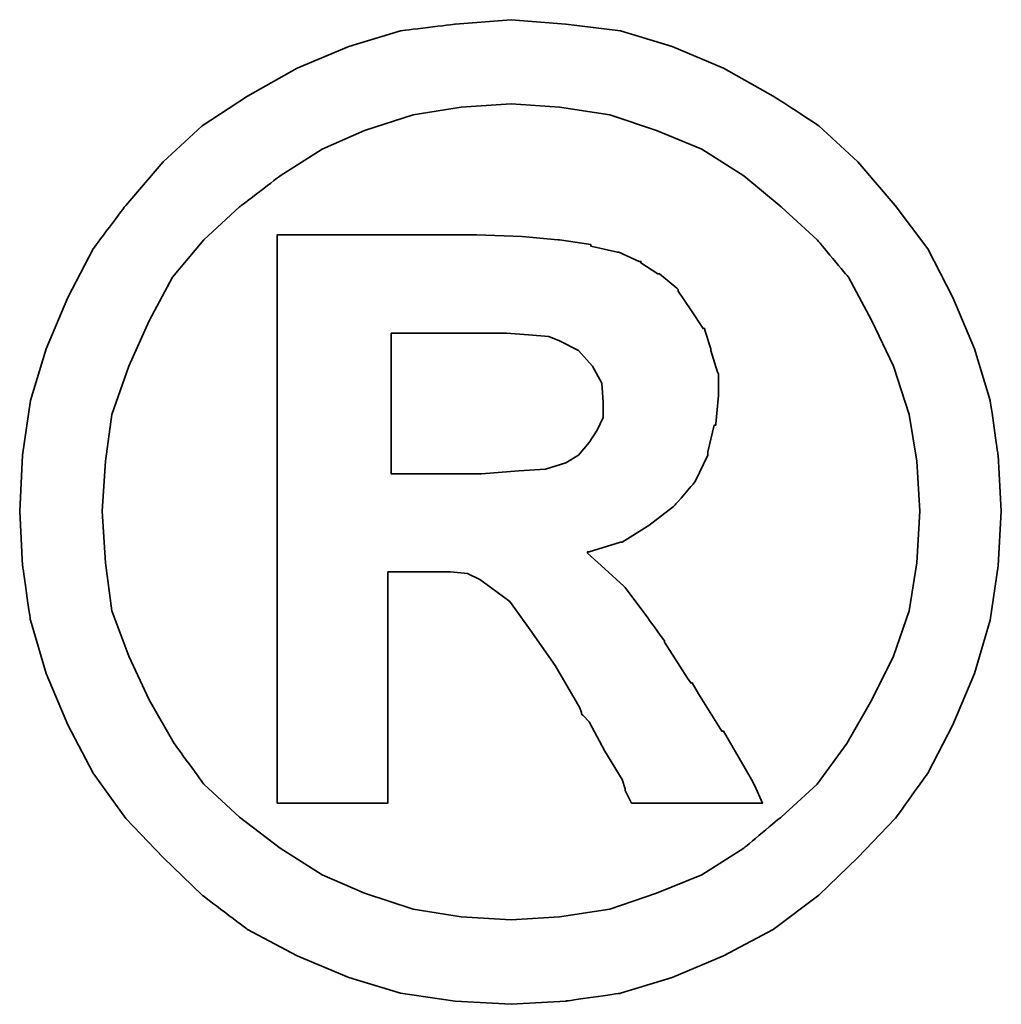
# Model space of a CAD drawing. Header units: millimetres. Extents: x 437 to 870, y -227 to -75.
# Tile 48 of 50: x 805.75 to 808.16, y -177.77 to -175.36. Entities that reach past the tile are written whole.
import ezdxf

# ---------------------------------------------------------------- set-up
doc = ezdxf.new("R2010")
doc.units = ezdxf.units.MM
doc.layers.add('DIM', color=4, linetype='CONTINUOUS')
doc.layers.add('layer 1', color=7, linetype='CONTINUOUS')

# ---------------------------------------------------------------- blocks, each defined once
blk = doc.blocks.new('TBI MOTION logo(完整正式版)')
at = {"layer": 'layer 1', "color": 22, "lineweight": 35}
for points, knots in [([(81.20634, 4.98624), (81.20634, 4.98624), (81.18649, 5.32862), (81.18649, 5.32862), (81.18649, 5.32862), (81.18649, 5.32862), (81.13886, 5.66206), (81.13886, 5.66206), (81.13886, 5.66206), (81.13886, 5.66206), (81.04359, 5.97764), (81.04359, 5.97764), (81.04359, 5.97764), (81.04359, 5.97764), (80.91061, 6.29124), (80.91061, 6.29124), (80.91061, 6.29124), (80.91061, 6.29124), (80.75778, 6.58697), (80.75778, 6.58697), (80.75778, 6.58697), (80.75778, 6.58697), (80.5593, 6.85294), (80.5593, 6.85294), (80.5593, 6.85294), (80.5593, 6.85294), (80.33105, 7.1189), (80.33105, 7.1189), (80.33105, 7.1189), (80.33105, 7.1189), (80.09287, 7.33921), (80.09287, 7.33921), (80.09287, 7.33921), (80.09287, 7.33921), (79.815, 7.51982), (79.815, 7.51982), (79.815, 7.51982), (79.815, 7.51982), (79.51133, 7.69051), (79.51133, 7.69051), (79.51133, 7.69051), (79.51133, 7.69051), (79.19773, 7.8235), (79.19773, 7.8235), (79.19773, 7.8235), (79.19773, 7.8235), (78.88215, 7.91877), (78.88215, 7.91877), (78.88215, 7.91877), (78.88215, 7.91877), (78.54871, 7.95846), (78.54871, 7.95846), (78.54871, 7.95846), (78.54871, 7.95846), (78.21526, 7.98625), (78.21526, 7.98625), (78.21526, 7.98625), (78.21526, 7.98625), (77.87388, 7.95846), (77.87388, 7.95846), (77.87388, 7.95846), (77.87388, 7.95846), (77.54044, 7.91877), (77.54044, 7.91877), (77.54044, 7.91877), (77.54044, 7.91877), (77.22485, 7.8235), (77.22485, 7.8235), (77.22485, 7.8235), (77.22485, 7.8235), (76.91027, 7.69051), (76.91027, 7.69051), (76.91027, 7.69051), (76.91027, 7.69051), (76.6056, 7.51982), (76.6056, 7.51982), (76.6056, 7.51982), (76.6056, 7.51982), (76.32972, 7.33921), (76.32972, 7.33921), (76.32972, 7.33921), (76.32972, 7.33921), (76.09154, 7.1189), (76.09154, 7.1189), (76.09154, 7.1189), (76.09154, 7.1189), (75.86329, 6.85294), (75.86329, 6.85294), (75.86329, 6.85294), (75.86329, 6.85294), (75.66382, 6.58697), (75.66382, 6.58697), (75.66382, 6.58697), (75.66382, 6.58697), (75.51099, 6.29124), (75.51099, 6.29124), (75.51099, 6.29124), (75.51099, 6.29124), (75.37702, 5.97764), (75.37702, 5.97764), (75.37702, 5.97764), (75.37702, 5.97764), (75.28175, 5.66206), (75.28175, 5.66206), (75.28175, 5.66206), (75.28175, 5.66206), (75.23411, 5.32862), (75.23411, 5.32862), (75.23411, 5.32862), (75.23411, 5.32862), (75.21625, 4.98624), (75.21625, 4.98624), (75.21625, 4.98624), (75.21625, 4.98624), (75.23411, 4.6528), (75.23411, 4.6528), (75.23411, 4.6528), (75.23411, 4.6528), (75.28175, 4.32035), (75.28175, 4.32035), (75.28175, 4.32035), (75.28175, 4.32035), (75.37702, 3.99583), (75.37702, 3.99583), (75.37702, 3.99583), (75.37702, 3.99583), (75.51099, 3.68224), (75.51099, 3.68224), (75.51099, 3.68224), (75.51099, 3.68224), (75.66382, 3.38749), (75.66382, 3.38749), (75.66382, 3.38749), (75.66382, 3.38749), (75.86329, 3.10963), (75.86329, 3.10963), (75.86329, 3.10963), (75.86329, 3.10963), (76.09154, 2.87145), (76.09154, 2.87145), (76.09154, 2.87145), (76.09154, 2.87145), (76.32972, 2.6432), (76.32972, 2.6432), (76.32972, 2.6432), (76.32972, 2.6432), (76.6056, 2.43381), (76.6056, 2.43381), (76.6056, 2.43381), (76.6056, 2.43381), (76.91027, 2.27205), (76.91027, 2.27205), (76.91027, 2.27205), (76.91027, 2.27205), (77.22485, 2.13906), (77.22485, 2.13906), (77.22485, 2.13906), (77.22485, 2.13906), (77.54044, 2.0438), (77.54044, 2.0438), (77.54044, 2.0438), (77.54044, 2.0438), (77.87388, 1.99616), (77.87388, 1.99616), (77.87388, 1.99616), (77.87388, 1.99616), (78.21526, 1.97631), (78.21526, 1.97631), (78.21526, 1.97631), (78.21526, 1.97631), (78.54871, 1.99616), (78.54871, 1.99616), (78.54871, 1.99616), (78.54871, 1.99616), (78.88215, 2.0438), (78.88215, 2.0438), (78.88215, 2.0438), (78.88215, 2.0438), (79.19773, 2.13906), (79.19773, 2.13906), (79.19773, 2.13906), (79.19773, 2.13906), (79.51133, 2.27205), (79.51133, 2.27205), (79.51133, 2.27205), (79.51133, 2.27205), (79.815, 2.43381), (79.815, 2.43381), (79.815, 2.43381), (79.815, 2.43381), (80.09287, 2.6432), (80.09287, 2.6432), (80.09287, 2.6432), (80.09287, 2.6432), (80.33105, 2.87145), (80.33105, 2.87145), (80.33105, 2.87145), (80.33105, 2.87145), (80.5593, 3.10963), (80.5593, 3.10963), (80.5593, 3.10963), (80.5593, 3.10963), (80.75778, 3.38749), (80.75778, 3.38749), (80.75778, 3.38749), (80.75778, 3.38749), (80.91061, 3.68224), (80.91061, 3.68224), (80.91061, 3.68224), (80.91061, 3.68224), (81.04359, 3.99583), (81.04359, 3.99583), (81.04359, 3.99583), (81.04359, 3.99583), (81.13886, 4.32035), (81.13886, 4.32035), (81.13886, 4.32035), (81.13886, 4.32035), (81.18649, 4.6528), (81.18649, 4.6528), (81.18649, 4.6528), (81.18649, 4.6528), (81.20634, 4.98624), (81.20634, 4.98624)], [0, 0, 0, 0, 0.0178571, 0.0178571, 0.0178571, 0.0178572, 0.0357143, 0.0357143, 0.0357143, 0.0357143, 0.0535714, 0.0535714, 0.0535714, 0.0535714, 0.0714286, 0.0714286, 0.0714286, 0.0714286, 0.0892857, 0.0892857, 0.0892857, 0.0892857, 0.1071429, 0.1071429, 0.1071429, 0.1071429, 0.125, 0.125, 0.125, 0.125, 0.1428571, 0.1428571, 0.1428571, 0.1428572, 0.1607143, 0.1607143, 0.1607143, 0.1607143, 0.1785714, 0.1785714, 0.1785714, 0.1785714, 0.1964286, 0.1964286, 0.1964286, 0.1964286, 0.2142857, 0.2142857, 0.2142857, 0.2142857, 0.2321429, 0.2321429, 0.2321429, 0.2321429, 0.25, 0.25, 0.25, 0.25, 0.2678571, 0.2678571, 0.2678571, 0.2678572, 0.2857143, 0.2857143, 0.2857143, 0.2857143, 0.3035714, 0.3035714, 0.3035714, 0.3035714, 0.3214286, 0.3214286, 0.3214286, 0.3214286, 0.3392857, 0.3392857, 0.3392857, 0.3392857, 0.3571429, 0.3571429, 0.3571429, 0.3571429, 0.375, 0.375, 0.375, 0.375, 0.3928571, 0.3928571, 0.3928571, 0.3928572, 0.4107143, 0.4107143, 0.4107143, 0.4107143, 0.4285714, 0.4285714, 0.4285714, 0.4285714, 0.4464286, 0.4464286, 0.4464286, 0.4464286, 0.4642857, 0.4642857, 0.4642857, 0.4642857, 0.4821429, 0.4821429, 0.4821429, 0.4821429, 0.5, 0.5, 0.5, 0.5, 0.5178571, 0.5178571, 0.5178571, 0.5178572, 0.5357143, 0.5357143, 0.5357143, 0.5357143, 0.5535714, 0.5535714, 0.5535714, 0.5535714, 0.5714286, 0.5714286, 0.5714286, 0.5714286, 0.5892857, 0.5892857, 0.5892857, 0.5892857, 0.6071429, 0.6071429, 0.6071429, 0.6071429, 0.625, 0.625, 0.625, 0.625, 0.6428571, 0.6428571, 0.6428571, 0.6428572, 0.6607143, 0.6607143, 0.6607143, 0.6607143, 0.6785714, 0.6785714, 0.6785714, 0.6785714, 0.6964286, 0.6964286, 0.6964286, 0.6964286, 0.7142857, 0.7142857, 0.7142857, 0.7142857, 0.7321429, 0.7321429, 0.7321429, 0.7321429, 0.75, 0.75, 0.75, 0.75, 0.7678571, 0.7678571, 0.7678571, 0.7678572, 0.7857143, 0.7857143, 0.7857143, 0.7857143, 0.8035714, 0.8035714, 0.8035714, 0.8035714, 0.8214286, 0.8214286, 0.8214286, 0.8214286, 0.8392857, 0.8392857, 0.8392857, 0.8392857, 0.8571429, 0.8571429, 0.8571429, 0.8571429, 0.875, 0.875, 0.875, 0.875, 0.8928571, 0.8928571, 0.8928571, 0.8928572, 0.9107143, 0.9107143, 0.9107143, 0.9107143, 0.9285714, 0.9285714, 0.9285714, 0.9285714, 0.9464286, 0.9464286, 0.9464286, 0.9464286, 0.9642857, 0.9642857, 0.9642857, 0.9642857, 0.9821429, 0.9821429, 0.9821429, 0.9821429, 1, 1, 1, 1]), ([(80.71014, 4.98624), (80.71014, 4.98624), (80.69129, 5.29091), (80.69129, 5.29091), (80.69129, 5.29091), (80.69129, 5.29091), (80.64464, 5.57672), (80.64464, 5.57672), (80.64464, 5.57672), (80.64464, 5.57672), (80.54937, 5.87245), (80.54937, 5.87245), (80.54937, 5.87245), (80.54937, 5.87245), (80.41639, 6.14833), (80.41639, 6.14833), (80.41639, 6.14833), (80.41639, 6.14833), (80.27349, 6.41429), (80.27349, 6.41429), (80.27349, 6.41429), (80.27349, 6.41429), (80.08295, 6.64255), (80.08295, 6.64255), (80.08295, 6.64255), (80.08295, 6.64255), (79.86264, 6.84301), (79.86264, 6.84301), (79.86264, 6.84301), (79.86264, 6.84301), (79.63439, 7.03355), (79.63439, 7.03355), (79.63439, 7.03355), (79.63439, 7.03355), (79.37835, 7.1963), (79.37835, 7.1963), (79.37835, 7.1963), (79.37835, 7.1963), (79.10246, 7.30944), (79.10246, 7.30944), (79.10246, 7.30944), (79.10246, 7.30944), (78.81665, 7.40471), (78.81665, 7.40471), (78.81665, 7.40471), (78.81665, 7.40471), (78.511, 7.45234), (78.511, 7.45234), (78.511, 7.45234), (78.511, 7.45234), (78.21526, 7.47219), (78.21526, 7.47219), (78.21526, 7.47219), (78.21526, 7.47219), (77.9106, 7.45234), (77.9106, 7.45234), (77.9106, 7.45234), (77.9106, 7.45234), (77.61685, 7.40471), (77.61685, 7.40471), (77.61685, 7.40471), (77.61685, 7.40471), (77.32012, 7.30944), (77.32012, 7.30944), (77.32012, 7.30944), (77.32012, 7.30944), (77.06309, 7.1963), (77.06309, 7.1963), (77.06309, 7.1963), (77.06309, 7.1963), (76.80606, 7.03355), (76.80606, 7.03355), (76.80606, 7.03355), (76.80606, 7.03355), (76.55797, 6.84301), (76.55797, 6.84301), (76.55797, 6.84301), (76.55797, 6.84301), (76.34063, 6.64255), (76.34063, 6.64255), (76.34063, 6.64255), (76.34063, 6.64255), (76.1491, 6.41429), (76.1491, 6.41429), (76.1491, 6.41429), (76.1491, 6.41429), (76.0062, 6.14833), (76.0062, 6.14833), (76.0062, 6.14833), (76.0062, 6.14833), (75.88314, 5.87245), (75.88314, 5.87245), (75.88314, 5.87245), (75.88314, 5.87245), (75.77794, 5.57672), (75.77794, 5.57672), (75.77794, 5.57672), (75.77794, 5.57672), (75.73924, 5.29091), (75.73924, 5.29091), (75.73924, 5.29091), (75.73924, 5.29091), (75.72039, 4.98624), (75.72039, 4.98624), (75.72039, 4.98624), (75.72039, 4.98624), (75.73924, 4.67165), (75.73924, 4.67165), (75.73924, 4.67165), (75.73924, 4.67165), (75.77794, 4.37791), (75.77794, 4.37791), (75.77794, 4.37791), (75.77794, 4.37791), (75.88314, 4.10102), (75.88314, 4.10102), (75.88314, 4.10102), (75.88314, 4.10102), (76.0062, 3.83407), (76.0062, 3.83407), (76.0062, 3.83407), (76.0062, 3.83407), (76.15902, 3.56811), (76.15902, 3.56811), (76.15902, 3.56811), (76.15902, 3.56811), (76.34063, 3.32001), (76.34063, 3.32001), (76.34063, 3.32001), (76.34063, 3.32001), (76.55797, 3.11955), (76.55797, 3.11955), (76.55797, 3.11955), (76.55797, 3.11955), (76.80606, 2.92901), (76.80606, 2.92901), (76.80606, 2.92901), (76.80606, 2.92901), (77.06309, 2.76725), (77.06309, 2.76725), (77.06309, 2.76725), (77.06309, 2.76725), (77.32012, 2.65412), (77.32012, 2.65412), (77.32012, 2.65412), (77.32012, 2.65412), (77.61685, 2.55786), (77.61685, 2.55786), (77.61685, 2.55786), (77.61685, 2.55786), (77.9106, 2.51022), (77.9106, 2.51022), (77.9106, 2.51022), (77.9106, 2.51022), (78.21526, 2.49137), (78.21526, 2.49137), (78.21526, 2.49137), (78.21526, 2.49137), (78.511, 2.51022), (78.511, 2.51022), (78.511, 2.51022), (78.511, 2.51022), (78.81665, 2.55786), (78.81665, 2.55786), (78.81665, 2.55786), (78.81665, 2.55786), (79.10246, 2.65412), (79.10246, 2.65412), (79.10246, 2.65412), (79.10246, 2.65412), (79.37835, 2.76725), (79.37835, 2.76725), (79.37835, 2.76725), (79.37835, 2.76725), (79.63439, 2.92901), (79.63439, 2.92901), (79.63439, 2.92901), (79.63439, 2.92901), (79.86264, 3.11955), (79.86264, 3.11955), (79.86264, 3.11955), (79.86264, 3.11955), (80.08295, 3.32001), (80.08295, 3.32001), (80.08295, 3.32001), (80.08295, 3.32001), (80.26356, 3.56811), (80.26356, 3.56811), (80.26356, 3.56811), (80.26356, 3.56811), (80.41639, 3.83407), (80.41639, 3.83407), (80.41639, 3.83407), (80.41639, 3.83407), (80.54937, 4.10102), (80.54937, 4.10102), (80.54937, 4.10102), (80.54937, 4.10102), (80.64464, 4.37791), (80.64464, 4.37791), (80.64464, 4.37791), (80.64464, 4.37791), (80.69129, 4.67165), (80.69129, 4.67165), (80.69129, 4.67165), (80.69129, 4.67165), (80.71014, 4.98624), (80.71014, 4.98624)], [0, 0, 0, 0, 0.0192308, 0.0192308, 0.0192308, 0.0192308, 0.0384615, 0.0384615, 0.0384615, 0.0384615, 0.0576923, 0.0576923, 0.0576923, 0.0576923, 0.0769231, 0.0769231, 0.0769231, 0.0769231, 0.0961538, 0.0961538, 0.0961538, 0.0961539, 0.1153846, 0.1153846, 0.1153846, 0.1153846, 0.1346154, 0.1346154, 0.1346154, 0.1346154, 0.1538462, 0.1538462, 0.1538462, 0.1538462, 0.1730769, 0.1730769, 0.1730769, 0.1730769, 0.1923077, 0.1923077, 0.1923077, 0.1923077, 0.2115385, 0.2115385, 0.2115385, 0.2115385, 0.2307692, 0.2307692, 0.2307692, 0.2307692, 0.25, 0.25, 0.25, 0.25, 0.2692308, 0.2692308, 0.2692308, 0.2692308, 0.2884615, 0.2884615, 0.2884615, 0.2884615, 0.3076923, 0.3076923, 0.3076923, 0.3076923, 0.3269231, 0.3269231, 0.3269231, 0.3269231, 0.3461538, 0.3461538, 0.3461538, 0.3461539, 0.3653846, 0.3653846, 0.3653846, 0.3653846, 0.3846154, 0.3846154, 0.3846154, 0.3846154, 0.4038462, 0.4038462, 0.4038462, 0.4038462, 0.4230769, 0.4230769, 0.4230769, 0.4230769, 0.4423077, 0.4423077, 0.4423077, 0.4423077, 0.4615385, 0.4615385, 0.4615385, 0.4615385, 0.4807692, 0.4807692, 0.4807692, 0.4807692, 0.5, 0.5, 0.5, 0.5, 0.5192308, 0.5192308, 0.5192308, 0.5192308, 0.5384615, 0.5384615, 0.5384615, 0.5384615, 0.5576923, 0.5576923, 0.5576923, 0.5576923, 0.5769231, 0.5769231, 0.5769231, 0.5769231, 0.5961538, 0.5961538, 0.5961538, 0.5961539, 0.6153846, 0.6153846, 0.6153846, 0.6153846, 0.6346154, 0.6346154, 0.6346154, 0.6346154, 0.6538462, 0.6538462, 0.6538462, 0.6538462, 0.6730769, 0.6730769, 0.6730769, 0.6730769, 0.6923077, 0.6923077, 0.6923077, 0.6923077, 0.7115385, 0.7115385, 0.7115385, 0.7115385, 0.7307692, 0.7307692, 0.7307692, 0.7307692, 0.75, 0.75, 0.75, 0.75, 0.7692308, 0.7692308, 0.7692308, 0.7692308, 0.7884615, 0.7884615, 0.7884615, 0.7884615, 0.8076923, 0.8076923, 0.8076923, 0.8076923, 0.8269231, 0.8269231, 0.8269231, 0.8269231, 0.8461538, 0.8461538, 0.8461538, 0.8461539, 0.8653846, 0.8653846, 0.8653846, 0.8653846, 0.8846154, 0.8846154, 0.8846154, 0.8846154, 0.9038462, 0.9038462, 0.9038462, 0.9038462, 0.9230769, 0.9230769, 0.9230769, 0.9230769, 0.9423077, 0.9423077, 0.9423077, 0.9423077, 0.9615385, 0.9615385, 0.9615385, 0.9615385, 0.9807692, 0.9807692, 0.9807692, 0.9807692, 1, 1, 1, 1]), ([(76.78721, 3.2823), (76.78721, 3.2823), (76.78721, 3.32001), (76.78721, 3.32001), (76.78721, 3.32001), (76.78721, 3.32001), (76.78721, 3.42422), (76.78721, 3.42422), (76.78721, 3.42422), (76.78721, 3.42422), (76.78721, 3.59689), (76.78721, 3.59689), (76.78721, 3.59689), (76.78721, 3.59689), (76.78721, 3.80529), (76.78721, 3.80529), (76.78721, 3.80529), (76.78721, 3.80529), (76.78721, 4.0524), (76.78721, 4.0524), (76.78721, 4.0524), (76.78721, 4.0524), (76.78721, 4.32035), (76.78721, 4.32035), (76.78721, 4.32035), (76.78721, 4.32035), (76.78721, 4.92868), (76.78721, 4.92868), (76.78721, 4.92868), (76.78721, 4.92868), (76.78721, 5.53801), (76.78721, 5.53801), (76.78721, 5.53801), (76.78721, 5.53801), (76.78721, 5.82482), (76.78721, 5.82482), (76.78721, 5.82482), (76.78721, 5.82482), (76.78721, 6.07291), (76.78721, 6.07291), (76.78721, 6.07291), (76.78721, 6.07291), (76.78721, 6.30017), (76.78721, 6.30017), (76.78721, 6.30017), (76.78721, 6.30017), (76.78721, 6.45399), (76.78721, 6.45399), (76.78721, 6.45399), (76.78721, 6.45399), (76.78721, 6.5572), (76.78721, 6.5572), (76.78721, 6.5572), (76.78721, 6.5572), (76.78721, 6.59689), (76.78721, 6.59689), (76.78721, 6.59689), (76.78721, 6.59689), (76.78721, 6.67232), (76.78721, 6.67232), (76.78721, 6.67232), (76.78721, 6.67232), (76.8537, 6.67232), (76.8537, 6.67232), (76.8537, 6.67232), (76.8537, 6.67232), (76.87355, 6.67232), (76.87355, 6.67232), (76.87355, 6.67232), (76.87355, 6.67232), (76.91027, 6.67232), (76.91027, 6.67232), (76.91027, 6.67232), (76.91027, 6.67232), (77.04424, 6.67232), (77.04424, 6.67232), (77.04424, 6.67232), (77.04424, 6.67232), (77.22485, 6.67232), (77.22485, 6.67232), (77.22485, 6.67232), (77.22485, 6.67232), (77.43524, 6.67232), (77.43524, 6.67232), (77.43524, 6.67232), (77.43524, 6.67232), (77.65357, 6.67232), (77.65357, 6.67232), (77.65357, 6.67232), (77.65357, 6.67232), (77.82625, 6.67232), (77.82625, 6.67232), (77.82625, 6.67232), (77.82625, 6.67232), (77.94037, 6.67232), (77.94037, 6.67232), (77.94037, 6.67232), (77.94037, 6.67232), (77.97709, 6.67232), (77.97709, 6.67232), (77.97709, 6.67232), (77.97709, 6.67232), (77.99694, 6.67232), (77.99694, 6.67232), (77.99694, 6.67232), (77.99694, 6.67232), (78.00686, 6.67232), (78.00686, 6.67232), (78.00686, 6.67232), (78.00686, 6.67232), (78.28275, 6.6624), (78.28275, 6.6624), (78.28275, 6.6624), (78.28275, 6.6624), (78.50107, 6.64255), (78.50107, 6.64255), (78.50107, 6.64255), (78.50107, 6.64255), (78.511, 6.64255), (78.511, 6.64255), (78.511, 6.64255), (78.511, 6.64255), (78.70154, 6.61476), (78.70154, 6.61476), (78.70154, 6.61476), (78.70154, 6.61476), (78.70154, 6.60483), (78.70154, 6.60483), (78.70154, 6.60483), (78.70154, 6.60483), (78.86429, 6.56713), (78.86429, 6.56713), (78.86429, 6.56713), (78.86429, 6.56713), (78.87223, 6.56713), (78.87223, 6.56713), (78.87223, 6.56713), (78.87223, 6.56713), (78.99727, 6.51056), (78.99727, 6.51056), (78.99727, 6.51056), (78.99727, 6.51056), (79.00719, 6.51056), (79.00719, 6.51056), (79.00719, 6.51056), (79.00719, 6.51056), (79.00719, 6.50162), (79.00719, 6.50162), (79.00719, 6.50162), (79.00719, 6.50162), (79.1104, 6.43415), (79.1104, 6.43415), (79.1104, 6.43415), (79.1104, 6.43415), (79.12132, 6.43415), (79.12132, 6.43415), (79.12132, 6.43415), (79.12132, 6.43415), (79.22552, 6.34781), (79.22552, 6.34781), (79.22552, 6.34781), (79.22552, 6.34781), (79.23544, 6.33888), (79.23544, 6.33888), (79.23544, 6.33888), (79.23544, 6.33888), (79.23544, 6.32895), (79.23544, 6.32895), (79.23544, 6.32895), (79.23544, 6.32895), (79.31087, 6.21483), (79.31087, 6.21483), (79.31087, 6.21483), (79.31087, 6.21483), (79.38629, 6.1007), (79.38629, 6.1007), (79.38629, 6.1007), (79.38629, 6.1007), (79.3972, 6.1007), (79.3972, 6.1007), (79.3972, 6.1007), (79.3972, 6.1007), (79.3972, 6.09078), (79.3972, 6.09078), (79.3972, 6.09078), (79.3972, 6.09078), (79.43392, 5.97764), (79.43392, 5.97764), (79.43392, 5.97764), (79.43392, 5.97764), (79.43392, 5.96772), (79.43392, 5.96772), (79.43392, 5.96772), (79.43392, 5.96772), (79.47362, 5.83474), (79.47362, 5.83474), (79.47362, 5.83474), (79.47362, 5.83474), (79.48156, 5.82482), (79.48156, 5.82482), (79.48156, 5.82482), (79.48156, 5.82482), (79.48156, 5.69977), (79.48156, 5.69977), (79.48156, 5.69977), (79.48156, 5.69977), (79.48156, 5.69183), (79.48156, 5.69183), (79.48156, 5.69183), (79.48156, 5.69183), (79.4637, 5.51915), (79.4637, 5.51915), (79.4637, 5.51915), (79.4637, 5.51915), (79.4637, 5.51122), (79.4637, 5.51122), (79.4637, 5.51122), (79.4637, 5.51122), (79.45377, 5.51122), (79.45377, 5.51122), (79.45377, 5.51122), (79.45377, 5.51122), (79.41507, 5.34847), (79.41507, 5.34847), (79.41507, 5.34847), (79.41507, 5.34847), (79.41507, 5.33854), (79.41507, 5.33854), (79.41507, 5.33854), (79.41507, 5.33854), (79.41507, 5.32862), (79.41507, 5.32862), (79.41507, 5.32862), (79.41507, 5.32862), (79.33865, 5.16785), (79.33865, 5.16785), (79.33865, 5.16785), (79.33865, 5.16785), (79.33071, 5.15693), (79.33071, 5.15693), (79.33071, 5.15693), (79.33071, 5.15693), (79.2156, 5.02495), (79.2156, 5.02495), (79.2156, 5.02495), (79.2156, 5.02495), (79.20567, 5.01502), (79.20567, 5.01502), (79.20567, 5.01502), (79.20567, 5.01502), (79.05483, 4.89991), (79.05483, 4.89991), (79.05483, 4.89991), (79.05483, 4.89991), (79.04491, 4.89197), (79.04491, 4.89197), (79.04491, 4.89197), (79.04491, 4.89197), (78.89208, 4.7967), (78.89208, 4.7967), (78.89208, 4.7967), (78.89208, 4.7967), (78.88215, 4.7967), (78.88215, 4.7967), (78.88215, 4.7967), (78.88215, 4.7967), (78.69161, 4.73913), (78.69161, 4.73913), (78.69161, 4.73913), (78.69161, 4.73913), (78.68169, 4.73913), (78.68169, 4.73913), (78.68169, 4.73913), (78.68169, 4.73913), (78.68169, 4.72921), (78.68169, 4.72921), (78.68169, 4.72921), (78.68169, 4.72921), (78.78688, 4.63394), (78.78688, 4.63394), (78.78688, 4.63394), (78.78688, 4.63394), (78.902, 4.52875), (78.902, 4.52875), (78.902, 4.52875), (78.902, 4.52875), (78.91093, 4.52081), (78.91093, 4.52081), (78.91093, 4.52081), (78.91093, 4.52081), (79.02506, 4.36798), (79.02506, 4.36798), (79.02506, 4.36798), (79.02506, 4.36798), (79.1501, 4.1953), (79.1501, 4.1953), (79.1501, 4.1953), (79.1501, 4.1953), (79.1501, 4.18736), (79.1501, 4.18736), (79.1501, 4.18736), (79.1501, 4.18736), (79.29201, 3.96705), (79.29201, 3.96705), (79.29201, 3.96705), (79.29201, 3.96705), (79.31087, 3.93828), (79.31087, 3.93828), (79.31087, 3.93828), (79.31087, 3.93828), (79.32079, 3.93828), (79.32079, 3.93828), (79.32079, 3.93828), (79.32079, 3.93828), (79.3585, 3.87178), (79.3585, 3.87178), (79.3585, 3.87178), (79.3585, 3.87178), (79.50141, 3.64353), (79.50141, 3.64353), (79.50141, 3.64353), (79.50141, 3.64353), (79.51133, 3.64353), (79.51133, 3.64353), (79.51133, 3.64353), (79.51133, 3.64353), (79.64431, 3.41528), (79.64431, 3.41528), (79.64431, 3.41528), (79.64431, 3.41528), (79.68202, 3.3478), (79.68202, 3.3478), (79.68202, 3.3478), (79.68202, 3.3478), (79.70187, 3.31009), (79.70187, 3.31009), (79.70187, 3.31009), (79.70187, 3.31009), (79.7495, 3.2049), (79.7495, 3.2049), (79.7495, 3.2049), (79.7495, 3.2049), (79.64431, 3.2049), (79.64431, 3.2049), (79.64431, 3.2049), (79.64431, 3.2049), (79.62546, 3.2049), (79.62546, 3.2049), (79.62546, 3.2049), (79.62546, 3.2049), (79.53912, 3.2049), (79.53912, 3.2049), (79.53912, 3.2049), (79.53912, 3.2049), (79.31087, 3.2049), (79.31087, 3.2049), (79.31087, 3.2049), (79.31087, 3.2049), (79.08262, 3.2049), (79.08262, 3.2049), (79.08262, 3.2049), (79.08262, 3.2049), (79.00719, 3.2049), (79.00719, 3.2049), (79.00719, 3.2049), (79.00719, 3.2049), (78.98735, 3.2049), (78.98735, 3.2049), (78.98735, 3.2049), (78.98735, 3.2049), (78.94964, 3.2049), (78.94964, 3.2049), (78.94964, 3.2049), (78.94964, 3.2049), (78.92979, 3.24459), (78.92979, 3.24459), (78.92979, 3.24459), (78.92979, 3.24459), (78.91093, 3.2823), (78.91093, 3.2823), (78.91093, 3.2823), (78.91093, 3.2823), (78.91093, 3.29223), (78.91093, 3.29223), (78.91093, 3.29223), (78.91093, 3.29223), (78.89208, 3.3478), (78.89208, 3.3478), (78.89208, 3.3478), (78.89208, 3.3478), (78.78688, 3.52048), (78.78688, 3.52048), (78.78688, 3.52048), (78.78688, 3.52048), (78.69161, 3.7001), (78.69161, 3.7001), (78.69161, 3.7001), (78.69161, 3.7001), (78.6539, 3.7388), (78.6539, 3.7388), (78.6539, 3.7388), (78.6539, 3.7388), (78.64398, 3.74873), (78.64398, 3.74873), (78.64398, 3.74873), (78.64398, 3.74873), (78.64398, 3.75766), (78.64398, 3.75766), (78.64398, 3.75766), (78.64398, 3.75766), (78.63405, 3.78644), (78.63405, 3.78644), (78.63405, 3.78644), (78.63405, 3.78644), (78.48321, 4.04347), (78.48321, 4.04347), (78.48321, 4.04347), (78.48321, 4.04347), (78.33038, 4.2618), (78.33038, 4.2618), (78.33038, 4.2618), (78.33038, 4.2618), (78.20732, 4.43447), (78.20732, 4.43447), (78.20732, 4.43447), (78.20732, 4.43447), (78.09221, 4.52081), (78.09221, 4.52081), (78.09221, 4.52081), (78.09221, 4.52081), (78.02472, 4.56845), (78.02472, 4.56845), (78.02472, 4.56845), (78.02472, 4.56845), (77.9493, 4.60616), (77.9493, 4.60616), (77.9493, 4.60616), (77.9493, 4.60616), (77.8451, 4.61608), (77.8451, 4.61608), (77.8451, 4.61608), (77.8451, 4.61608), (77.71113, 4.61608), (77.71113, 4.61608), (77.71113, 4.61608), (77.71113, 4.61608), (77.69128, 4.61608), (77.69128, 4.61608), (77.69128, 4.61608), (77.69128, 4.61608), (77.67342, 4.61608), (77.67342, 4.61608), (77.67342, 4.61608), (77.67342, 4.61608), (77.5583, 4.61608), (77.5583, 4.61608), (77.5583, 4.61608), (77.5583, 4.61608), (77.46303, 4.61608), (77.46303, 4.61608), (77.46303, 4.61608), (77.46303, 4.61608), (77.46303, 4.54761), (77.46303, 4.54761), (77.46303, 4.54761), (77.46303, 4.54761), (77.46303, 4.47318), (77.46303, 4.47318), (77.46303, 4.47318), (77.46303, 4.47318), (77.46303, 4.24294), (77.46303, 4.24294), (77.46303, 4.24294), (77.46303, 4.24294), (77.46303, 3.99583), (77.46303, 3.99583), (77.46303, 3.99583), (77.46303, 3.99583), (77.46303, 3.72888), (77.46303, 3.72888), (77.46303, 3.72888), (77.46303, 3.72888), (77.46303, 3.51055), (77.46303, 3.51055), (77.46303, 3.51055), (77.46303, 3.51055), (77.46303, 3.42422), (77.46303, 3.42422), (77.46303, 3.42422), (77.46303, 3.42422), (77.46303, 3.35773), (77.46303, 3.35773), (77.46303, 3.35773), (77.46303, 3.35773), (77.46303, 3.30017), (77.46303, 3.30017), (77.46303, 3.30017), (77.46303, 3.30017), (77.46303, 3.2823), (77.46303, 3.2823), (77.46303, 3.2823), (77.46303, 3.2823), (77.46303, 3.2049), (77.46303, 3.2049), (77.46303, 3.2049), (77.46303, 3.2049), (77.39753, 3.2049), (77.39753, 3.2049), (77.39753, 3.2049), (77.39753, 3.2049), (77.37768, 3.2049), (77.37768, 3.2049), (77.37768, 3.2049), (77.37768, 3.2049), (77.32012, 3.2049), (77.32012, 3.2049), (77.32012, 3.2049), (77.32012, 3.2049), (77.12165, 3.2049), (77.12165, 3.2049), (77.12165, 3.2049), (77.12165, 3.2049), (76.94897, 3.2049), (76.94897, 3.2049), (76.94897, 3.2049), (76.94897, 3.2049), (76.8924, 3.2049), (76.8924, 3.2049), (76.8924, 3.2049), (76.8924, 3.2049), (76.8537, 3.2049), (76.8537, 3.2049), (76.8537, 3.2049), (76.8537, 3.2049), (76.78721, 3.2049), (76.78721, 3.2049), (76.78721, 3.2049), (76.78721, 3.2049), (76.78721, 3.2823), (76.78721, 3.2823)], [0, 0, 0, 0, 0.0074074, 0.0074074, 0.0074074, 0.0074074, 0.0148148, 0.0148148, 0.0148148, 0.0148148, 0.0222222, 0.0222222, 0.0222222, 0.0222222, 0.0296296, 0.0296296, 0.0296296, 0.0296296, 0.037037, 0.037037, 0.037037, 0.037037, 0.0444444, 0.0444444, 0.0444444, 0.0444445, 0.0518519, 0.0518519, 0.0518519, 0.0518519, 0.0592593, 0.0592593, 0.0592593, 0.0592593, 0.0666667, 0.0666667, 0.0666667, 0.0666667, 0.0740741, 0.0740741, 0.0740741, 0.0740741, 0.0814815, 0.0814815, 0.0814815, 0.0814815, 0.0888889, 0.0888889, 0.0888889, 0.0888889, 0.0962963, 0.0962963, 0.0962963, 0.0962963, 0.1037037, 0.1037037, 0.1037037, 0.1037037, 0.1111111, 0.1111111, 0.1111111, 0.1111111, 0.1185185, 0.1185185, 0.1185185, 0.1185185, 0.1259259, 0.1259259, 0.1259259, 0.1259259, 0.1333333, 0.1333333, 0.1333333, 0.1333333, 0.1407407, 0.1407407, 0.1407407, 0.1407408, 0.1481481, 0.1481481, 0.1481481, 0.1481482, 0.1555556, 0.1555556, 0.1555556, 0.1555556, 0.162963, 0.162963, 0.162963, 0.162963, 0.1703704, 0.1703704, 0.1703704, 0.1703704, 0.1777778, 0.1777778, 0.1777778, 0.1777778, 0.1851852, 0.1851852, 0.1851852, 0.1851852, 0.1925926, 0.1925926, 0.1925926, 0.1925926, 0.2, 0.2, 0.2, 0.2, 0.2074074, 0.2074074, 0.2074074, 0.2074074, 0.2148148, 0.2148148, 0.2148148, 0.2148148, 0.2222222, 0.2222222, 0.2222222, 0.2222222, 0.2296296, 0.2296296, 0.2296296, 0.2296296, 0.237037, 0.237037, 0.237037, 0.237037, 0.2444444, 0.2444444, 0.2444444, 0.2444445, 0.2518519, 0.2518519, 0.2518519, 0.2518519, 0.2592593, 0.2592593, 0.2592593, 0.2592593, 0.2666667, 0.2666667, 0.2666667, 0.2666667, 0.2740741, 0.2740741, 0.2740741, 0.2740741, 0.2814815, 0.2814815, 0.2814815, 0.2814815, 0.2888889, 0.2888889, 0.2888889, 0.2888889, 0.2962963, 0.2962963, 0.2962963, 0.2962963, 0.3037037, 0.3037037, 0.3037037, 0.3037037, 0.3111111, 0.3111111, 0.3111111, 0.3111111, 0.3185185, 0.3185185, 0.3185185, 0.3185185, 0.3259259, 0.3259259, 0.3259259, 0.3259259, 0.3333333, 0.3333333, 0.3333333, 0.3333333, 0.3407407, 0.3407407, 0.3407407, 0.3407408, 0.3481481, 0.3481481, 0.3481481, 0.3481482, 0.3555556, 0.3555556, 0.3555556, 0.3555556, 0.362963, 0.362963, 0.362963, 0.362963, 0.3703704, 0.3703704, 0.3703704, 0.3703704, 0.3777778, 0.3777778, 0.3777778, 0.3777778, 0.3851852, 0.3851852, 0.3851852, 0.3851852, 0.3925926, 0.3925926, 0.3925926, 0.3925926, 0.4, 0.4, 0.4, 0.4, 0.4074074, 0.4074074, 0.4074074, 0.4074074, 0.4148148, 0.4148148, 0.4148148, 0.4148148, 0.4222222, 0.4222222, 0.4222222, 0.4222222, 0.4296296, 0.4296296, 0.4296296, 0.4296296, 0.437037, 0.437037, 0.437037, 0.437037, 0.4444444, 0.4444444, 0.4444444, 0.4444445, 0.4518519, 0.4518519, 0.4518519, 0.4518519, 0.4592593, 0.4592593, 0.4592593, 0.4592593, 0.4666667, 0.4666667, 0.4666667, 0.4666667, 0.4740741, 0.4740741, 0.4740741, 0.4740741, 0.4814815, 0.4814815, 0.4814815, 0.4814815, 0.4888889, 0.4888889, 0.4888889, 0.4888889, 0.4962963, 0.4962963, 0.4962963, 0.4962963, 0.5037037, 0.5037037, 0.5037037, 0.5037037, 0.5111111, 0.5111111, 0.5111111, 0.5111111, 0.5185185, 0.5185185, 0.5185185, 0.5185185, 0.5259259, 0.5259259, 0.5259259, 0.5259259, 0.5333333, 0.5333333, 0.5333333, 0.5333333, 0.5407407, 0.5407407, 0.5407407, 0.5407408, 0.5481481, 0.5481481, 0.5481481, 0.5481482, 0.5555556, 0.5555556, 0.5555556, 0.5555556, 0.562963, 0.562963, 0.562963, 0.562963, 0.5703704, 0.5703704, 0.5703704, 0.5703704, 0.5777778, 0.5777778, 0.5777778, 0.5777778, 0.5851852, 0.5851852, 0.5851852, 0.5851852, 0.5925926, 0.5925926, 0.5925926, 0.5925926, 0.6, 0.6, 0.6, 0.6, 0.6074074, 0.6074074, 0.6074074, 0.6074074, 0.6148148, 0.6148148, 0.6148148, 0.6148148, 0.6222222, 0.6222222, 0.6222222, 0.6222222, 0.6296296, 0.6296296, 0.6296296, 0.6296296, 0.637037, 0.637037, 0.637037, 0.637037, 0.6444444, 0.6444444, 0.6444444, 0.6444445, 0.6518519, 0.6518519, 0.6518519, 0.6518519, 0.6592593, 0.6592593, 0.6592593, 0.6592593, 0.6666667, 0.6666667, 0.6666667, 0.6666667, 0.6740741, 0.6740741, 0.6740741, 0.6740741, 0.6814815, 0.6814815, 0.6814815, 0.6814815, 0.6888889, 0.6888889, 0.6888889, 0.6888889, 0.6962963, 0.6962963, 0.6962963, 0.6962963, 0.7037037, 0.7037037, 0.7037037, 0.7037037, 0.7111111, 0.7111111, 0.7111111, 0.7111111, 0.7185185, 0.7185185, 0.7185185, 0.7185185, 0.7259259, 0.7259259, 0.7259259, 0.7259259, 0.7333333, 0.7333333, 0.7333333, 0.7333333, 0.7407407, 0.7407407, 0.7407407, 0.7407408, 0.7481481, 0.7481481, 0.7481481, 0.7481482, 0.7555556, 0.7555556, 0.7555556, 0.7555556, 0.762963, 0.762963, 0.762963, 0.762963, 0.7703704, 0.7703704, 0.7703704, 0.7703704, 0.7777778, 0.7777778, 0.7777778, 0.7777778, 0.7851852, 0.7851852, 0.7851852, 0.7851852, 0.7925926, 0.7925926, 0.7925926, 0.7925926, 0.8, 0.8, 0.8, 0.8, 0.8074074, 0.8074074, 0.8074074, 0.8074074, 0.8148148, 0.8148148, 0.8148148, 0.8148148, 0.8222222, 0.8222222, 0.8222222, 0.8222222, 0.8296296, 0.8296296, 0.8296296, 0.8296296, 0.837037, 0.837037, 0.837037, 0.837037, 0.8444444, 0.8444444, 0.8444444, 0.8444445, 0.8518519, 0.8518519, 0.8518519, 0.8518519, 0.8592593, 0.8592593, 0.8592593, 0.8592593, 0.8666667, 0.8666667, 0.8666667, 0.8666667, 0.8740741, 0.8740741, 0.8740741, 0.8740741, 0.8814815, 0.8814815, 0.8814815, 0.8814815, 0.8888889, 0.8888889, 0.8888889, 0.8888889, 0.8962963, 0.8962963, 0.8962963, 0.8962963, 0.9037037, 0.9037037, 0.9037037, 0.9037037, 0.9111111, 0.9111111, 0.9111111, 0.9111111, 0.9185185, 0.9185185, 0.9185185, 0.9185185, 0.9259259, 0.9259259, 0.9259259, 0.9259259, 0.9333333, 0.9333333, 0.9333333, 0.9333333, 0.9407407, 0.9407407, 0.9407407, 0.9407408, 0.9481481, 0.9481481, 0.9481481, 0.9481482, 0.9555556, 0.9555556, 0.9555556, 0.9555556, 0.962963, 0.962963, 0.962963, 0.962963, 0.9703704, 0.9703704, 0.9703704, 0.9703704, 0.9777778, 0.9777778, 0.9777778, 0.9777778, 0.9851852, 0.9851852, 0.9851852, 0.9851852, 0.9925926, 0.9925926, 0.9925926, 0.9925926, 1, 1, 1, 1]), ([(77.48288, 6.07291), (77.48288, 6.07291), (77.48288, 5.99551), (77.48288, 5.99551), (77.48288, 5.99551), (77.48288, 5.99551), (77.48288, 5.82482), (77.48288, 5.82482), (77.48288, 5.82482), (77.48288, 5.82482), (77.48288, 5.63328), (77.48288, 5.63328), (77.48288, 5.63328), (77.48288, 5.63328), (77.48288, 5.46358), (77.48288, 5.46358), (77.48288, 5.46358), (77.48288, 5.46358), (77.48288, 5.29091), (77.48288, 5.29091), (77.48288, 5.29091), (77.48288, 5.29091), (77.48288, 5.21449), (77.48288, 5.21449), (77.48288, 5.21449), (77.48288, 5.21449), (77.50074, 5.21449), (77.50074, 5.21449), (77.50074, 5.21449), (77.50074, 5.21449), (77.71113, 5.21449), (77.71113, 5.21449), (77.71113, 5.21449), (77.71113, 5.21449), (77.94037, 5.21449), (77.94037, 5.21449), (77.94037, 5.21449), (77.94037, 5.21449), (78.01579, 5.21449), (78.01579, 5.21449), (78.01579, 5.21449), (78.01579, 5.21449), (78.03465, 5.21449), (78.03465, 5.21449), (78.03465, 5.21449), (78.03465, 5.21449), (78.2629, 5.23335), (78.2629, 5.23335), (78.2629, 5.23335), (78.2629, 5.23335), (78.42565, 5.24327), (78.42565, 5.24327), (78.42565, 5.24327), (78.42565, 5.24327), (78.54871, 5.28098), (78.54871, 5.28098), (78.54871, 5.28098), (78.54871, 5.28098), (78.62611, 5.32862), (78.62611, 5.32862), (78.62611, 5.32862), (78.62611, 5.32862), (78.69161, 5.40503), (78.69161, 5.40503), (78.69161, 5.40503), (78.69161, 5.40503), (78.73925, 5.48145), (78.73925, 5.48145), (78.73925, 5.48145), (78.73925, 5.48145), (78.77696, 5.55885), (78.77696, 5.55885), (78.77696, 5.55885), (78.77696, 5.55885), (78.77696, 5.65214), (78.77696, 5.65214), (78.77696, 5.65214), (78.77696, 5.65214), (78.76902, 5.76726), (78.76902, 5.76726), (78.76902, 5.76726), (78.76902, 5.76726), (78.71146, 5.87245), (78.71146, 5.87245), (78.71146, 5.87245), (78.71146, 5.87245), (78.62611, 5.96772), (78.62611, 5.96772), (78.62611, 5.96772), (78.62611, 5.96772), (78.511, 6.02528), (78.511, 6.02528), (78.511, 6.02528), (78.511, 6.02528), (78.44451, 6.05306), (78.44451, 6.05306), (78.44451, 6.05306), (78.44451, 6.05306), (78.32046, 6.06299), (78.32046, 6.06299), (78.32046, 6.06299), (78.32046, 6.06299), (78.18748, 6.07291), (78.18748, 6.07291), (78.18748, 6.07291), (78.18748, 6.07291), (77.99694, 6.07291), (77.99694, 6.07291), (77.99694, 6.07291), (77.99694, 6.07291), (77.97709, 6.07291), (77.97709, 6.07291), (77.97709, 6.07291), (77.97709, 6.07291), (77.90167, 6.07291), (77.90167, 6.07291), (77.90167, 6.07291), (77.90167, 6.07291), (77.69128, 6.07291), (77.69128, 6.07291), (77.69128, 6.07291), (77.69128, 6.07291), (77.50074, 6.07291), (77.50074, 6.07291), (77.50074, 6.07291), (77.50074, 6.07291), (77.48288, 6.07291), (77.48288, 6.07291)], [0, 0, 0, 0, 0.03125, 0.03125, 0.03125, 0.03125, 0.0625, 0.0625, 0.0625, 0.0625, 0.09375, 0.09375, 0.09375, 0.09375, 0.125, 0.125, 0.125, 0.125, 0.15625, 0.15625, 0.15625, 0.15625, 0.1875, 0.1875, 0.1875, 0.1875, 0.21875, 0.21875, 0.21875, 0.21875, 0.25, 0.25, 0.25, 0.25, 0.28125, 0.28125, 0.28125, 0.28125, 0.3125, 0.3125, 0.3125, 0.3125, 0.34375, 0.34375, 0.34375, 0.34375, 0.375, 0.375, 0.375, 0.375, 0.40625, 0.40625, 0.40625, 0.40625, 0.4375, 0.4375, 0.4375, 0.4375, 0.46875, 0.46875, 0.46875, 0.46875, 0.5, 0.5, 0.5, 0.5, 0.53125, 0.53125, 0.53125, 0.53125, 0.5625, 0.5625, 0.5625, 0.5625, 0.59375, 0.59375, 0.59375, 0.59375, 0.625, 0.625, 0.625, 0.625, 0.65625, 0.65625, 0.65625, 0.65625, 0.6875, 0.6875, 0.6875, 0.6875, 0.71875, 0.71875, 0.71875, 0.71875, 0.75, 0.75, 0.75, 0.75, 0.78125, 0.78125, 0.78125, 0.78125, 0.8125, 0.8125, 0.8125, 0.8125, 0.84375, 0.84375, 0.84375, 0.84375, 0.875, 0.875, 0.875, 0.875, 0.90625, 0.90625, 0.90625, 0.90625, 0.9375, 0.9375, 0.9375, 0.9375, 0.96875, 0.96875, 0.96875, 0.96875, 1, 1, 1, 1])]:
    blk.add_open_spline(points, degree=3, knots=knots, dxfattribs=at)

msp = doc.modelspace()

# ---------------------------------------------------------------- block references
at = {"layer": 'DIM', "color": 7, "xscale": 0.4013856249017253, "yscale": 0.4013856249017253, "zscale": 0.4013856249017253}
msp.add_blockref('TBI MOTION logo(完整正式版)', (775.5621, -178.568), dxfattribs=at)

doc.saveas('drawing.dxf')
